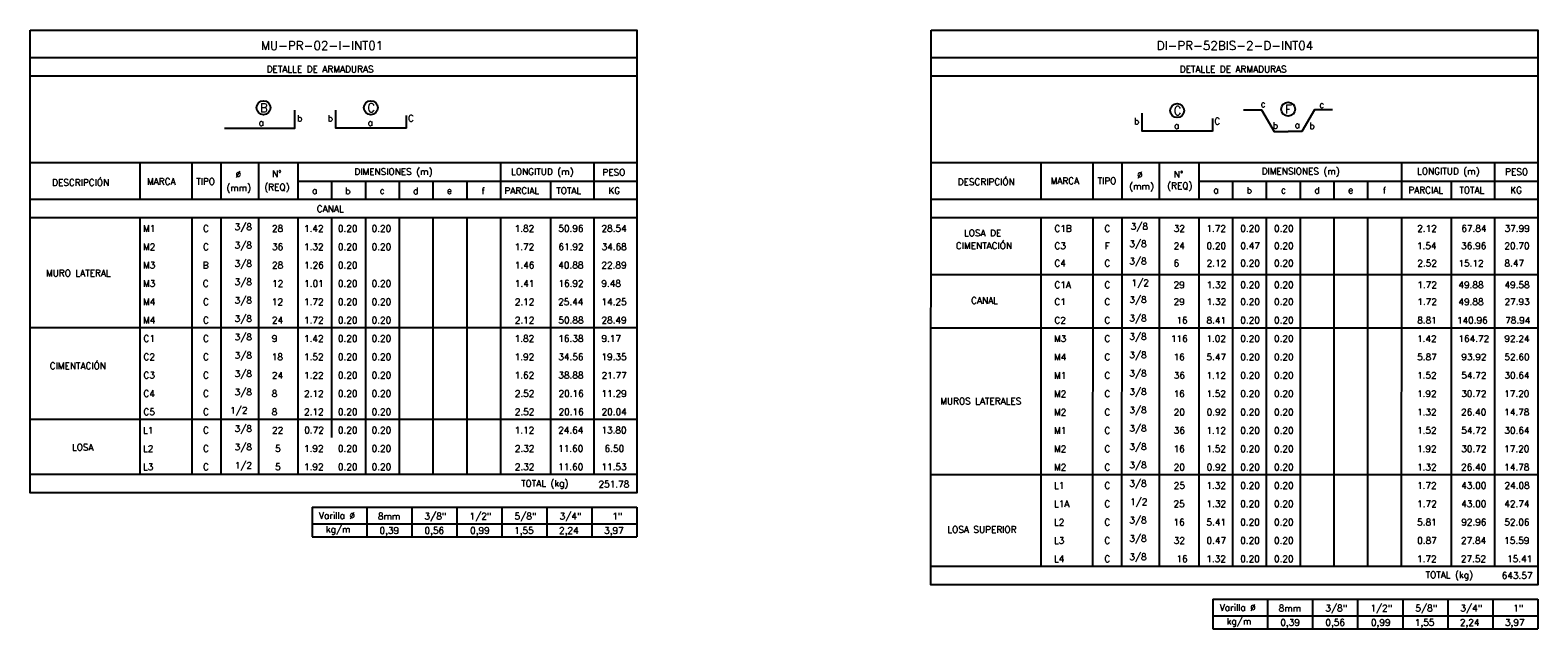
# Model space of a CAD drawing. Header units: metres. Extents: x -260 to 410, y 23 to 160.
# Tile 15 of 15: x 347 to 410, y 54 to 78. Entities that reach past the tile are written whole.
import ezdxf
from ezdxf.enums import TextEntityAlignment as Align

# ---------------------------------------------------------------- set-up
doc = ezdxf.new("R2010")
doc.units = ezdxf.units.M
for name, color, linetype in [('XREF-SE-CUADROS DE DESPIECE - HUAURA_PQT4$0$21', 3, 'Continuous'), ('XREF-SE-CUADROS DE DESPIECE - HUAURA_PQT4$0$21C', 3, 'Continuous'), ('XREF-SE-CUADROS DE DESPIECE - HUAURA_PQT4$0$23', 2, 'Continuous'), ('XREF-SE-CUADROS DE DESPIECE - HUAURA_PQT4$0$S-ANNO-TEXT', 7, 'Continuous'), ('XREF-SE-CUADROS DE DESPIECE - HUAURA_PQT4$0$S-LNWK-0006', 1, 'Continuous')]:
    doc.layers.add(name, color=color, linetype=linetype)
doc.styles.add('XREF-SE-CUADROS DE DESPIECE - HUAURA_PQT4$0$TEGEPSA 100', font='romans.shx')

# ---------------------------------------------------------------- blocks, each defined once
blk = doc.blocks.new('XREF-SE-CUADROS DE DESPIECE - HUAURA_PQT4')
for p, q in [((351.699, 72.91), (351.699, 71.394)), ((368.676, 61.544), (368.676, 60.028))]:
    blk.add_line(p, q)
at = {"layer": 'XREF-SE-CUADROS DE DESPIECE - HUAURA_PQT4$0$21'}
for p, q in [((353.843, 72.91), (353.843, 71.394)), ((355.043, 72.91), (355.043, 71.394)), ((356.597, 72.91), (356.597, 71.394)), ((358.23, 72.91), (358.23, 71.394)), ((366.611, 72.91), (366.611, 71.394)), ((370.466, 72.91), (370.466, 71.394)), ((388.965, 72.91), (388.965, 71.394)), ((391.109, 72.91), (391.109, 71.394)), ((392.309, 72.91), (392.309, 71.394)), ((393.864, 72.91), (393.864, 71.394)), ((395.496, 72.91), (395.496, 71.394)), ((403.877, 72.91), (403.877, 71.394)), ((407.732, 72.91), (407.732, 71.394)), ((358.23, 72.148), (372.256, 72.148)), ((359.627, 72.148), (359.627, 71.394)), ((361.024, 72.148), (361.024, 71.394)), ((362.42, 72.148), (362.42, 71.394)), ((363.817, 72.148), (363.817, 71.394)), ((365.214, 72.148), (365.214, 71.394)), ((368.676, 72.148), (368.676, 71.394)), ((395.496, 72.148), (409.522, 72.148)), ((396.893, 72.148), (396.893, 71.394)), ((398.29, 72.148), (398.29, 71.394)), ((399.687, 72.148), (399.687, 71.394)), ((401.083, 72.148), (401.083, 71.394)), ((402.48, 72.148), (402.48, 71.394)), ((405.942, 72.148), (405.942, 71.394)), ((347.156, 71.394), (372.256, 71.394)), ((384.422, 71.394), (409.522, 71.394)), ((347.156, 70.64), (372.256, 70.64)), ((351.699, 70.64), (351.699, 60.028)), ((353.843, 70.64), (353.843, 60.028)), ((355.043, 70.64), (355.043, 60.028)), ((356.597, 70.64), (356.597, 60.028)), ((358.23, 70.64), (358.23, 60.028)), ((359.627, 70.64), (359.627, 61.544)), ((361.024, 70.64), (361.024, 60.028)), ((362.42, 70.64), (362.42, 60.028)), ((363.817, 70.64), (363.817, 60.028)), ((365.214, 70.64), (365.214, 60.028)), ((366.611, 70.64), (366.611, 60.028)), ((368.676, 70.64), (368.676, 61.544)), ((370.466, 70.64), (370.466, 60.028)), ((384.422, 70.64), (409.522, 70.64)), ((388.965, 70.64), (388.962, 56.227)), ((391.109, 70.64), (391.106, 56.227)), ((392.309, 70.64), (392.306, 56.227)), ((393.864, 70.64), (393.861, 56.227)), ((395.496, 70.64), (395.493, 56.227)), ((396.893, 70.64), (396.89, 56.227)), ((398.29, 70.64), (398.287, 56.227)), ((399.687, 70.64), (399.684, 56.227)), ((401.083, 70.64), (401.08, 56.227)), ((402.48, 70.64), (402.477, 56.227)), ((403.877, 70.64), (403.874, 56.227)), ((405.942, 70.64), (405.939, 56.227)), ((407.732, 70.64), (407.729, 56.227)), ((384.422, 68.288), (409.522, 68.288)), ((347.156, 66.09), (372.256, 66.09)), ((384.422, 66.086), (409.522, 66.086)), ((347.156, 62.303), (372.256, 62.303)), ((347.156, 60.028), (372.256, 60.028)), ((384.422, 60.019), (409.522, 60.019)), ((361.08, 58.67), (361.08, 57.442)), ((362.943, 58.67), (362.943, 57.442)), ((364.806, 58.67), (364.806, 57.442)), ((366.668, 58.67), (366.668, 57.442)), ((368.531, 58.67), (368.531, 57.442)), ((370.394, 58.67), (370.394, 57.442)), ((358.815, 57.982), (372.256, 57.982)), ((384.419, 56.227), (409.52, 56.227)), ((398.344, 54.87), (398.344, 53.642)), ((400.206, 54.87), (400.206, 53.642)), ((402.069, 54.87), (402.069, 53.642)), ((403.932, 54.87), (403.932, 53.642)), ((405.794, 54.87), (405.794, 53.642)), ((407.657, 54.87), (407.657, 53.642)), ((396.078, 54.182), (409.52, 54.182))]:
    blk.add_line(p, q, dxfattribs=at)
at = {"layer": 'XREF-SE-CUADROS DE DESPIECE - HUAURA_PQT4$0$21C'}
for centre in [(356.809, 75.177), (361.25, 75.177), (394.604, 75.056), (399.191, 75.115)]:
    blk.add_circle(centre, 0.288, dxfattribs=at)
at = {"layer": 'XREF-SE-CUADROS DE DESPIECE - HUAURA_PQT4$0$23'}
for p, q in [((347.156, 72.91), (372.256, 72.91)), ((384.422, 72.91), (409.522, 72.91)), ((358.815, 58.67), (358.815, 57.442)), ((358.815, 58.67), (372.256, 58.67)), ((358.815, 58.67), (358.815, 57.442)), ((372.256, 58.67), (372.256, 57.442)), ((358.815, 57.442), (372.256, 57.442)), ((396.078, 54.87), (396.078, 53.642)), ((396.078, 54.87), (409.52, 54.87)), ((396.078, 54.87), (396.078, 53.642)), ((409.52, 54.87), (409.52, 53.642)), ((396.078, 53.642), (409.52, 53.642))]:
    blk.add_line(p, q, dxfattribs=at)
for points in [[(347.156, 78.38), (372.256, 78.38), (372.256, 59.261), (347.156, 59.261)], [(384.422, 78.38), (409.522, 78.38), (409.52, 55.461), (384.419, 55.461)]]:
    blk.add_lwpolyline(points, close=True, dxfattribs=at)
for points in [[(372.256, 77.244), (347.156, 77.244)], [(409.522, 77.244), (384.422, 77.244)], [(372.256, 76.474), (347.156, 76.474)], [(409.522, 76.474), (384.422, 76.474)]]:
    blk.add_lwpolyline(points, dxfattribs=at)
at = {"layer": 'XREF-SE-CUADROS DE DESPIECE - HUAURA_PQT4$0$S-LNWK-0006'}
blk.add_lwpolyline([(355.189, 74.325), (358.098, 74.325), (358.098, 75.076)], dxfattribs=at)
for points in [[(362.708, 74.848), (362.708, 74.338, -0.414214), (362.695, 74.325), (359.799, 74.325), (359.799, 75.076)], [(396.062, 74.728), (396.062, 74.218, -0.414214), (396.049, 74.204), (393.153, 74.204), (393.153, 74.955)]]:
    blk.add_lwpolyline(points, format="xyb", dxfattribs=at)
at = {"layer": 'XREF-SE-CUADROS DE DESPIECE - HUAURA_PQT4$0$S-LNWK-0006', "flags": 128}
for points in [[(397.342, 75.086), (398.096, 75.086), (398.619, 74.191), (399.188, 74.191), (399.188, 74.191)], [(401.033, 75.086), (400.28, 75.086), (399.756, 74.191), (399.188, 74.191), (399.188, 74.191)]]:
    blk.add_lwpolyline(points, dxfattribs=at)
at = {"style": 'XREF-SE-CUADROS DE DESPIECE - HUAURA_PQT4$0$TEGEPSA 100'}
for s, p in [('Ø', (355.656, 72.286)), ('N°', (357.161, 72.313)), ('DIMENSIONES (m)', (360.568, 72.399)), ('LONGITUD (m)', (367.05, 72.399)), ('PESO', (370.826, 72.372)), ('Ø', (392.945, 72.267)), ('N°', (394.463, 72.29)), ('DIMENSIONES (m)', (398.097, 72.417)), ('LONGITUD (m)', (404.528, 72.417)), ('PESO', (408.168, 72.395)), ('DESCRIPCIÓN', (348.064, 71.95)), ('MARCA', (351.989, 71.995)), ('TIPO', (354.023, 71.992)), ('(mm)', (355.274, 71.733)), ('(REQ)', (356.841, 71.76)), ('a', (358.817, 71.616)), ('b', (360.188, 71.605)), ('c', (361.614, 71.616)), ('d', (362.995, 71.605)), ('e', (364.393, 71.616)), ('f', (365.83, 71.602)), ('PARCIAL', (366.777, 71.615)), ('TOTAL', (368.918, 71.615)), ('KG', (371.073, 71.615)), ('DESCRIPCIÓN', (385.524, 71.978)), ('MARCA', (389.366, 72.018)), ('TIPO', (391.31, 72.018)), ('(mm)', (392.618, 71.792)), ('(REQ)', (394.189, 71.815)), ('a', (396.099, 71.638)), ('b', (397.474, 71.628)), ('c', (398.896, 71.638)), ('d', (400.279, 71.629)), ('e', (401.676, 71.638)), ('f', (403.108, 71.626)), ('PARCIAL', (404.166, 71.637)), ('TOTAL', (406.277, 71.637)), ('KG', (408.38, 71.637)), ('M1', (351.825, 70.05)), ('C', (354.306, 70.053)), (' 3/8', (355.427, 70.117)), ('28', (357.159, 70.054)), ('1.42', (358.482, 70.051)), ('0.20', (359.886, 70.054)), ('0.20', (361.282, 70.054)), ('1.82', (367.197, 70.054)), ('50.96', (369.004, 70.054)), ('28.54', (370.79, 70.054)), ('LOSA DE', (385.785, 69.865)), ('C1B', (389.524, 70.052)), ('C', (391.592, 70.052)), ('3/8', (392.683, 70.137)), ('32', (394.462, 70.053)), ('1.72', (395.811, 70.053)), ('0.20', (397.214, 70.053)), ('0.20', (398.611, 70.053)), ('2.12', (404.533, 70.053)), ('67.84', (406.356, 70.053)), ('37.99', (408.147, 70.053)), ('M2', (351.825, 69.292)), ('C', (354.306, 69.295)), (' 3/8', (355.427, 69.359)), ('36', (357.16, 69.295)), ('1.32', (358.482, 69.295)), ('0.20', (359.886, 69.295)), ('0.20', (361.282, 69.295)), ('1.72', (367.197, 69.293)), ('61.92', (369.007, 69.295)), ('34.68', (370.794, 69.295)), ('CIMENTACIÓN', (385.448, 69.339)), ('C3', (389.524, 69.336)), ('F', (391.603, 69.333)), (' 3/8', (392.441, 69.42)), ('24', (394.459, 69.333)), ('0.20', (395.817, 69.336)), ('0.47', (397.217, 69.336)), ('0.20', (398.611, 69.336)), ('1.54', (404.521, 69.336)), ('36.96', (406.35, 69.336)), ('20.70', (408.138, 69.336)), ('M3', (351.825, 68.537)), ('B', (354.298, 68.532)), (' 3/8', (355.427, 68.6)), ('28', (357.16, 68.537)), ('1.26', (358.49, 68.537)), ('0.20', (359.886, 68.537)), ('1.46', (367.205, 68.537)), ('40.88', (369.002, 68.537)), ('22.89', (370.788, 68.537)), ('C4', (389.524, 68.615)), ('C', (391.592, 68.615)), (' 3/8', (392.441, 68.7)), ('6', (394.455, 68.616)), ('2.12', (395.821, 68.616)), ('0.20', (397.214, 68.616)), ('0.20', (398.611, 68.616)), ('2.52', (404.536, 68.616)), ('15.12', (406.238, 68.613)), ('8.47', (408.144, 68.616)), ('MURO LATERAL', (347.811, 68.208)), ('M3', (351.825, 67.779)), ('C', (354.298, 67.774)), (' 3/8', (355.427, 67.842)), ('12', (357.164, 67.779)), ('1.01', (358.49, 67.779)), ('0.20', (359.886, 67.779)), ('0.20', (361.282, 67.779)), ('1.41', (367.205, 67.779)), ('16.92', (369.007, 67.779)), ('9.48', (370.784, 67.779)), ('C1A', (389.524, 67.72)), ('C', (391.592, 67.72)), ('1/2', (392.715, 67.806)), ('29', (394.455, 67.721)), ('1.32', (395.821, 67.721)), ('0.20', (397.214, 67.721)), ('0.20', (398.611, 67.721)), ('1.72', (404.536, 67.721)), ('49.88', (406.238, 67.719)), ('49.58', (408.144, 67.721)), (' 3/8', (355.427, 67.084)), (' 3/8', (392.441, 67.11)), ('M4', (351.825, 67.017)), ('C', (354.306, 67.02)), ('12', (357.155, 67.016)), ('1.72', (358.482, 67.018)), ('0.20', (359.886, 67.02)), ('0.20', (361.282, 67.02)), ('2.12', (367.204, 67.018)), ('25.44', (368.999, 67.02)), ('14.25', (370.79, 67.02)), ('CANAL', (386.078, 67.077)), ('C1', (389.524, 67.025)), ('C', (391.592, 67.025)), ('29', (394.455, 67.025)), ('1.32', (395.821, 67.025)), ('0.20', (397.214, 67.025)), ('0.20', (398.611, 67.025)), ('1.72', (404.536, 67.025)), ('49.88', (406.238, 67.023)), ('27.93', (408.144, 67.025)), ('M4', (351.825, 66.259)), ('C', (354.306, 66.261)), (' 3/8', (355.427, 66.325)), ('24', (357.157, 66.262)), ('1.72', (358.482, 66.26)), ('0.20', (359.886, 66.262)), ('0.20', (361.282, 66.262)), ('2.12', (367.204, 66.26)), ('50.88', (369.009, 66.262)), ('28.49', (370.79, 66.262)), ('C2', (389.524, 66.256)), ('C', (391.592, 66.256)), (' 3/8', (392.441, 66.341)), ('16', (394.569, 66.257)), ('8.41', (395.818, 66.255)), ('0.20', (397.214, 66.257)), ('0.20', (398.611, 66.257)), ('8.81', (404.533, 66.257)), ('140.96', (406.176, 66.257)), ('78.94', (408.171, 66.257)), ('C1', (351.843, 65.503)), ('C', (354.306, 65.503)), (' 3/8', (355.427, 65.567)), ('9', (357.152, 65.504)), ('1.42', (358.482, 65.501)), ('0.20', (359.886, 65.504)), ('0.20', (361.282, 65.504)), ('1.82', (367.197, 65.504)), ('16.38', (369.003, 65.504)), ('9.17', (370.79, 65.504)), ('M3', (389.508, 65.499)), ('C', (391.592, 65.498)), (' 3/8', (392.441, 65.583)), ('116', (394.347, 65.499)), ('1.02', (395.811, 65.499)), ('0.20', (397.214, 65.499)), ('0.20', (398.611, 65.499)), ('1.42', (404.526, 65.497)), ('164.72', (406.238, 65.499)), ('92.24', (408.14, 65.499)), ('C2', (351.843, 64.745)), ('C', (354.306, 64.745)), (' 3/8', (355.427, 64.809)), ('18', (357.152, 64.745)), ('1.52', (358.482, 64.745)), ('0.20', (359.886, 64.745)), ('0.20', (361.282, 64.745)), ('1.92', (367.197, 64.745)), ('34.56', (369.003, 64.745)), ('19.35', (370.79, 64.745)), ('M4', (389.508, 64.738)), ('C', (391.592, 64.74)), (' 3/8', (392.441, 64.825)), ('16', (394.455, 64.74)), ('5.47', (395.817, 64.74)), ('0.20', (397.214, 64.74)), ('0.20', (398.611, 64.74)), ('5.87', (404.532, 64.74)), ('93.92', (406.356, 64.74)), ('52.60', (408.139, 64.74)), ('CIMENTACIÓN', (347.966, 64.371)), ('C3', (351.843, 63.987)), ('C', (354.306, 63.986)), (' 3/8', (355.427, 64.05)), ('24', (357.156, 63.984)), ('1.22', (358.482, 63.984)), ('0.20', (359.886, 63.987)), ('0.20', (361.282, 63.987)), ('1.62', (367.197, 63.987)), ('38.88', (369.004, 63.987)), ('21.77', (370.794, 63.984)), ('M1', (389.508, 63.979)), ('C', (391.592, 63.981)), (' 3/8', (392.441, 64.066)), ('36', (394.462, 63.982)), ('1.12', (395.811, 63.98)), ('0.20', (397.214, 63.982)), ('0.20', (398.611, 63.982)), ('1.52', (404.526, 63.982)), ('54.72', (406.354, 63.982)), ('30.64', (408.138, 63.982)), ('C4', (351.843, 63.228)), ('C', (354.306, 63.228)), (' 3/8', (355.427, 63.292)), ('8', (357.151, 63.229)), ('2.12', (358.489, 63.226)), ('0.20', (359.886, 63.229)), ('0.20', (361.282, 63.229)), ('2.52', (367.204, 63.229)), ('20.16', (369.014, 63.229)), ('11.29', (370.793, 63.229)), ('MUROS LATERALES', (384.802, 62.918)), ('M2', (389.508, 63.221)), ('C', (391.592, 63.223)), (' 3/8', (392.441, 63.308)), ('16', (394.455, 63.224)), ('1.52', (395.811, 63.224)), ('0.20', (397.214, 63.224)), ('0.20', (398.611, 63.224)), ('1.92', (404.526, 63.224)), ('30.72', (406.354, 63.224)), ('17.20', (408.132, 63.224)), ('C5', (351.843, 62.474)), ('C', (354.306, 62.474)), ('1/2', (355.427, 62.538)), ('8', (357.151, 62.475)), ('2.12', (358.489, 62.472)), ('0.20', (359.886, 62.475)), ('0.20', (361.282, 62.475)), ('2.52', (367.204, 62.475)), ('20.16', (369.014, 62.475)), ('20.04', (370.793, 62.475)), ('M2', (389.508, 62.463)), ('C', (391.592, 62.465)), (' 3/8', (392.441, 62.55)), ('20', (394.46, 62.465)), ('0.92', (395.822, 62.465)), ('0.20', (397.214, 62.465)), ('0.20', (398.611, 62.465)), ('1.32', (404.526, 62.465)), ('26.40', (406.348, 62.465)), ('14.78', (408.133, 62.465)), ('L1', (351.825, 61.712)), ('C', (354.306, 61.715)), (' 3/8', (355.427, 61.78)), ('22', (357.162, 61.712)), ('0.72', (358.494, 61.716)), ('0.20', (359.886, 61.716)), ('0.20', (361.282, 61.716)), ('1.12', (367.197, 61.714)), ('24.64', (368.999, 61.716)), ('13.80', (370.784, 61.716)), ('M1', (389.508, 61.704)), ('C', (391.592, 61.706)), (' 3/8', (392.441, 61.791)), ('36', (394.462, 61.707)), ('1.12', (395.811, 61.705)), ('0.20', (397.214, 61.707)), ('0.20', (398.611, 61.707)), ('1.52', (404.526, 61.707)), ('54.72', (406.354, 61.707)), ('30.64', (408.138, 61.707)), ('LOSA', (348.885, 61.009)), ('L2', (351.825, 60.953)), ('C', (354.306, 60.957)), (' 3/8', (355.427, 61.021)), ('5', (357.29, 60.958)), ('1.92', (358.482, 60.958)), ('0.20', (359.886, 60.958)), ('0.20', (361.282, 60.958)), ('2.32', (367.204, 60.958)), ('11.60', (368.994, 60.958)), ('6.50', (370.917, 60.958)), ('M2', (389.508, 60.946)), ('C', (391.592, 60.948)), (' 3/8', (392.441, 61.033)), ('16', (394.455, 60.949)), ('1.52', (395.811, 60.949)), ('0.20', (397.214, 60.949)), ('0.20', (398.611, 60.949)), ('1.92', (404.526, 60.949)), ('30.72', (406.354, 60.949)), ('17.20', (408.132, 60.949)), (' 1/2', (355.431, 60.263)), (' 3/8', (392.441, 60.275)), ('L3', (351.825, 60.2)), ('C', (354.306, 60.199)), ('5', (357.29, 60.2)), ('1.92', (358.482, 60.2)), ('0.20', (359.886, 60.2)), ('0.20', (361.282, 60.2)), ('2.32', (367.204, 60.2)), ('11.60', (368.994, 60.2)), ('11.53', (370.79, 60.2)), ('M2', (389.508, 60.188)), ('C', (391.592, 60.19)), ('20', (394.46, 60.19)), ('0.92', (395.822, 60.19)), ('0.20', (397.214, 60.19)), ('0.20', (398.611, 60.19)), ('1.32', (404.526, 60.19)), ('26.40', (406.348, 60.19)), ('14.78', (408.133, 60.19)), ('L1', (389.508, 59.428)), ('C', (391.592, 59.431)), (' 3/8', (392.441, 59.516)), ('25', (394.46, 59.432)), ('1.32', (395.811, 59.432)), ('0.20', (397.214, 59.432)), ('0.20', (398.611, 59.432)), ('1.72', (404.526, 59.43)), ('43.00', (406.353, 59.432)), ('24.08', (408.144, 59.432)), ('L1A', (389.506, 58.67)), ('C', (391.589, 58.673)), ('1/2', (392.654, 58.758)), ('25', (394.452, 58.674)), ('1.32', (395.816, 58.674)), ('0.20', (397.211, 58.674)), ('0.20', (398.608, 58.674)), ('1.72', (404.531, 58.674)), ('43.00', (406.353, 58.674)), ('42.74', (408.135, 58.674)), ('L2', (389.506, 57.911)), ('C', (391.589, 57.915)), (' 3/8', (392.438, 58)), ('16', (394.452, 57.915)), ('5.41', (395.816, 57.915)), ('0.20', (397.211, 57.915)), ('0.20', (398.608, 57.915)), ('5.81', (404.531, 57.915)), ('92.96', (406.353, 57.915)), ('52.06', (408.135, 57.915)), ('LOSA SUPERIOR', (385.097, 57.61)), ('L3', (389.506, 57.157)), ('C', (391.589, 57.156)), (' 3/8', (392.438, 57.241)), ('32', (394.463, 57.157)), ('0.47', (395.817, 57.157)), ('0.20', (397.211, 57.157)), ('0.20', (398.608, 57.157)), ('0.87', (404.532, 57.157)), ('27.84', (406.344, 57.157)), ('15.59', (408.132, 57.157)), (' 3/8', (392.438, 56.483)), ('L4', (389.506, 56.396)), ('C', (391.589, 56.398)), ('16', (394.569, 56.399)), ('1.32', (395.808, 56.399)), ('0.20', (397.211, 56.399)), ('0.20', (398.608, 56.399)), ('1.72', (404.523, 56.397)), ('27.52', (406.34, 56.399)), ('15.41', (408.249, 56.397))]:
    blk.add_text(s, height=0.27, dxfattribs=at).set_placement(p)
at = {"layer": 'XREF-SE-CUADROS DE DESPIECE - HUAURA_PQT4$0$23', "style": 'XREF-SE-CUADROS DE DESPIECE - HUAURA_PQT4$0$TEGEPSA 100'}
for s, p in [('CANAL', (359.013, 70.861)), ('TOTAL (kg)', (367.464, 59.517)), ('251.78', (370.667, 59.488)), ('TOTAL (kg)', (404.88, 55.735)), ('643.57', (408.029, 55.71))]:
    blk.add_text(s, height=0.27, dxfattribs=at).set_placement(p)
at = {"layer": 'XREF-SE-CUADROS DE DESPIECE - HUAURA_PQT4$0$S-ANNO-TEXT', "color": 4, "style": 'XREF-SE-CUADROS DE DESPIECE - HUAURA_PQT4$0$TEGEPSA 100'}
for s, p in [('MU-PR-02-I-INT01', (356.699, 77.564)), ('DI-PR-52BIS-2-D-INT04', (393.755, 77.564))]:
    blk.add_text(s, height=0.36233, dxfattribs=at).set_placement(p)
at = {"layer": 'XREF-SE-CUADROS DE DESPIECE - HUAURA_PQT4$0$S-ANNO-TEXT', "style": 'XREF-SE-CUADROS DE DESPIECE - HUAURA_PQT4$0$TEGEPSA 100'}
for s, height, p in [('DETALLE DE ARMADURAS', 0.27006, (356.939, 76.635)), ('DETALLE DE ARMADURAS', 0.27006, (394.71, 76.635)), ('Varilla %%C', 0.27, (359.1, 58.187)), ('8mm', 0.27, (361.54, 58.162)), ('3/8"', 0.27, (363.468, 58.162)), ('1/2"', 0.27, (365.331, 58.162)), ('5/8"', 0.27, (367.193, 58.162)), ('3/4"', 0.27, (369.056, 58.162)), ('1"', 0.27, (371.235, 58.162)), ('kg/m', 0.27, (359.386, 57.617)), ('0,39', 0.27, (361.607, 57.572)), ('0,56', 0.27, (363.469, 57.572)), ('0,99', 0.27, (365.355, 57.572)), ('1,55', 0.27, (367.172, 57.572)), ('2,24', 0.27, (369.035, 57.572)), ('3,97', 0.27, (370.898, 57.572)), ('Varilla %%C', 0.27, (396.363, 54.387)), ('8mm', 0.27, (398.803, 54.362)), ('3/8"', 0.27, (400.731, 54.362)), ('1/2"', 0.27, (402.594, 54.362)), ('5/8"', 0.27, (404.457, 54.362)), ('3/4"', 0.27, (406.319, 54.362)), ('1"', 0.27, (408.498, 54.362)), ('kg/m', 0.27, (396.65, 53.817)), ('0,39', 0.27, (398.87, 53.772)), ('0,56', 0.27, (400.733, 53.772)), ('0,99', 0.27, (402.618, 53.772)), ('1,55', 0.27, (404.435, 53.772)), ('2,24', 0.27, (406.298, 53.772)), ('3,97', 0.27, (408.161, 53.772))]:
    blk.add_text(s, height=height, dxfattribs=at).set_placement(p)
for s, height, p in [('B', 0.362, (356.822, 74.995)), ('C', 0.362, (361.264, 74.995)), ('C', 0.362, (394.618, 74.875)), ('F', 0.362, (399.205, 74.933)), ('a', 0.27, (356.715, 74.424)), ('a', 0.27, (361.228, 74.424)), ('a', 0.27, (394.582, 74.304)), ('a', 0.27, (399.573, 74.333))]:
    blk.add_text(s, height=height, dxfattribs=at).set_placement(p, align=Align.CENTER)
for s, p in [('b', (358.419, 74.604)), ('b', (359.683, 74.604)), ('C', (363.03, 74.604)), ('c', (398.264, 75.199)), ('c', (400.688, 75.167)), ('b', (393.037, 74.483)), ('C', (396.384, 74.483)), ('b', (398.778, 74.309)), ('b', (400.291, 74.295))]:
    blk.add_text(s, height=0.27, dxfattribs=at).set_placement(p, align=Align.RIGHT)

msp = doc.modelspace()

# ---------------------------------------------------------------- block references
msp.add_blockref('XREF-SE-CUADROS DE DESPIECE - HUAURA_PQT4', (0, 0))

doc.saveas('drawing.dxf')
